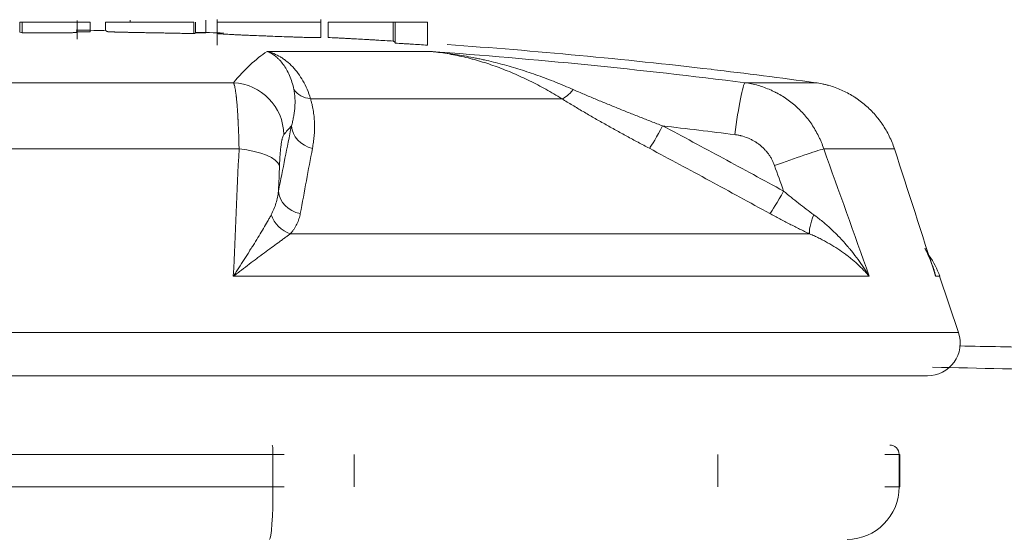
# Model space of a CAD drawing. Header units: millimetres. Extents: x 0 to 594, y 0 to 420.
# Tile 43 of 256: x 226.903 to 228.781, y 281.186 to 282.178. Entities that reach past the tile are written whole.
import ezdxf

# ---------------------------------------------------------------- set-up
doc = ezdxf.new("R2010")
doc.units = ezdxf.units.MM
doc.layers.add('1', color=7, linetype='Continuous', true_color=0xffffff)

msp = doc.modelspace()

# ---------------------------------------------------------------- linework, layer by layer
at = {"layer": '1', "color": 155, "linetype": 'Continuous', "lineweight": 18}
for p, q in [((226.908, 282.1729), (226.9032, 282.1729)), ((226.9032, 282.1729), (226.9032, 282.1537)), ((226.9098, 282.1729), (226.908, 282.1729)), ((226.908, 282.1729), (226.908, 282.1526)), ((227.0129, 282.1406), (227.0129, 282.1765)), ((227.0377, 282.1729), (227.0129, 282.1729)), ((227.0377, 282.1729), (227.0377, 282.1544)), ((227.0666, 282.1729), (227.0666, 282.157)), ((227.1141, 282.1729), (227.1141, 282.1769)), ((227.2354, 282.1729), (227.2354, 282.1513)), ((227.2386, 282.1729), (227.2386, 282.1519)), ((227.258, 282.1528), (227.258, 282.1768)), ((227.28, 282.1778), (227.28, 282.1294)), ((227.4774, 282.1439), (227.4774, 282.1778)), ((227.4916, 282.1729), (227.4916, 282.1438)), ((227.6155, 282.1729), (227.6155, 282.1369)), ((227.6194, 282.1729), (227.6194, 282.133)), ((227.681, 282.1729), (227.681, 282.1292)), ((226.7607, 282.0575), (227.3108, 282.0575)), ((228.2867, 282.0575), (228.4213, 282.0575)), ((228.694, 281.5803), (228.6579, 281.688)), ((225.2398, 281.4979), (228.6347, 281.4979)), ((228.5806, 281.3477), (228.5534, 281.3477)), ((228.5817, 281.2857), (228.5817, 281.3477))]:
    msp.add_line(p, q, dxfattribs=at)
at = {"layer": '1', "color": 155, "linetype": 'Continuous', "lineweight": 13}
for p, q in [((227.3752, 282.1172), (227.686, 282.1172)), ((227.9373, 282.0268), (227.4578, 282.0268)), ((227.3216, 281.9312), (226.7709, 281.9312)), ((228.5716, 281.9312), (228.4369, 281.9312)), ((227.4194, 281.7689), (228.4099, 281.7689)), ((228.5235, 281.688), (227.3107, 281.688)), ((228.6501, 281.688), (228.6579, 281.688)), ((225.1805, 281.5803), (228.694, 281.5803)), ((227.3863, 281.3477), (226.7074, 281.3477)), ((227.3863, 281.3477), (227.4079, 281.3477)), ((227.3863, 281.2857), (227.3863, 281.3477)), ((227.5409, 281.2857), (227.5409, 281.3477)), ((228.2345, 281.2857), (228.2345, 281.3477)), ((228.5806, 281.3477), (228.5817, 281.3477)), ((228.5806, 281.2857), (228.5806, 281.3477)), ((226.7074, 281.2857), (227.3863, 281.2857)), ((227.3863, 281.2857), (227.4079, 281.2857)), ((228.5534, 281.2857), (228.5806, 281.2857)), ((228.5806, 281.2857), (228.5817, 281.2857))]:
    msp.add_line(p, q, dxfattribs=at)
at = {"layer": '1', "color": 155, "linetype": 'Continuous', "lineweight": 18}
for centre, radius, start, end in [((226.9373, 271.1079), 11.05, 89.33661, 89.61855), ((226.9373, 271.1079), 11.05, 88.15846, 88.43755), ((226.9373, 271.1079), 11.05, 83.32455, 85.94434), ((228.5157, 281.6404), 0.15, 18.5, 35.2923), ((228.6347, 281.5604), 0.0625, 270, 18.5)]:
    msp.add_arc(centre, radius, start, end, dxfattribs=at)
for centre, major_axis, ratio, start_param, end_param in [((226.9553, 271.1079), (0, -11.0468), 0.997723, 3.134117, 3.136518), ((226.8994, 271.1079), (0, 11.0375), 0.997399, 6.156836, 6.211673), ((227.152, 271.1079), (0, -11.0375), 0.912599, 3.015243, 3.035187)]:
    msp.add_ellipse(centre, major_axis=major_axis, ratio=ratio, start_param=start_param, end_param=end_param, dxfattribs=at)
at = {"layer": '1', "color": 155, "linetype": 'Continuous', "lineweight": 13}
for centre, major_axis, ratio, start_param, end_param in [((227.4594, 271.1079), (0, -11.0375), 0.106837, 3.213105, 3.267942), ((227.3075, 281.9584), (0.0765, -0.0644), 0.986351, 0.706063, 2.229314), ((228.2745, 281.9584), (-0.0126, -0.0992), 0.071498, 3.198244, 4.721495), ((227.4688, 282.0697), (0.0477, 0.015), 0.849933, 3.412768, 4.228295), ((227.9583, 282.0697), (-0.0264, -0.0425), 0.306836, 0.318686, 1.134212), ((227.5541, 271.1079), (0, 10.9376), 0.106837, 0.113629, 0.126349), ((227.4714, 281.975), (0.049, -0.0099), 0.879036, 3.367604, 4.690954), ((228.1259, 281.975), (-0.0234, -0.0442), 0.063719, 0.281201, 1.604551), ((226.8925, 271.1079), (0, -10.9376), 0.997399, 3.015243, 3.027963), ((227.2993, 281.8994), (0.0999, -0.0038), 0.332945, 0.113545, 1.359089), ((228.3501, 281.8994), (-0.0943, -0.0334), 0.024134, 3.534829, 4.780373), ((227.4466, 281.8505), (0.0491, -0.0096), 0.872382, 3.361931, 4.717538), ((228.3566, 281.8505), (-0.024, -0.0438), 0.063237, 0.249843, 1.60545), ((227.4269, 281.8118), (0.0369, -0.0338), 0.830024, 4.119185, 5.200021), ((228.4328, 281.8118), (-0.0211, -0.0453), 0.222841, 4.958488, 6.039325), ((227.3851, 281.3477), (0, -0.018), 0.06744, 1.570796, 3.141593), ((228.5628, 281.3477), (0, -0.018), 0.988464, 1.570796, 3.141593), ((227.3796, 281.2857), (0, -0.1), 0.06744, 0, 1.570796), ((228.4817, 281.2857), (0, -0.1), 0.988464, 0, 1.570796)]:
    msp.add_ellipse(centre, major_axis=major_axis, ratio=ratio, start_param=start_param, end_param=end_param, dxfattribs=at)
at = {"layer": '1', "color": 155, "linetype": 'Continuous', "lineweight": 18}
for points, knots in [([(227.0112, 282.1729), (227.0115, 282.1729), (227.0117, 282.1729), (227.0132, 282.1729), (227.013, 282.1729), (227.0118, 282.1729), (227.0099, 282.1729), (227.0043, 282.1729), (227, 282.1729), (226.989, 282.1729), (226.9829, 282.1729), (226.9695, 282.1729), (226.9623, 282.1729), (226.9404, 282.1729), (226.9247, 282.1729), (226.908, 282.1729)], [0, 0, 0, 0, 0.046807, 0.046807, 0.239059, 0.239059, 0.354026, 0.354026, 0.464019, 0.464019, 0.58634, 0.58634, 0.721849, 0.721849, 1, 1, 1, 1]), ([(227.2354, 282.1729), (227.2181, 282.1729), (227.2028, 282.1729), (227.1895, 282.1729), (227.176, 282.1729), (227.1632, 282.1729), (227.1363, 282.1729), (227.1232, 282.1729), (227.1111, 282.1729), (227.0989, 282.1729), (227.0893, 282.1729), (227.082, 282.1729), (227.0748, 282.1729), (227.0708, 282.1729), (227.0694, 282.1729), (227.0691, 282.1729), (227.0692, 282.1729), (227.0684, 282.1729), (227.0666, 282.1729)], [0, 0, 0, 0, 0.138165, 0.138165, 0.138165, 0.246691, 0.246691, 0.368175, 0.368175, 0.368175, 0.463302, 0.463302, 0.463302, 0.633707, 0.633707, 0.72601, 0.72601, 1, 1, 1, 1]), ([(227.4773, 282.1729), (227.4775, 282.1729), (227.4757, 282.1729), (227.4674, 282.1729), (227.4603, 282.1729), (227.4415, 282.1729), (227.4307, 282.1729), (227.4057, 282.1729), (227.3924, 282.1729), (227.3652, 282.1729), (227.3526, 282.1729), (227.3283, 282.1729), (227.318, 282.1729), (227.301, 282.1729), (227.294, 282.1729), (227.2839, 282.1729), (227.2811, 282.1729), (227.2798, 282.1729), (227.2799, 282.1729), (227.2808, 282.1729)], [0, 0, 0, 0, 0.115307, 0.115307, 0.249937, 0.249937, 0.384566, 0.384566, 0.508393, 0.508393, 0.625527, 0.625527, 0.73074, 0.73074, 0.840028, 0.840028, 0.949316, 0.949316, 1, 1, 1, 1]), ([(227.6155, 282.1729), (227.6044, 282.1729), (227.5933, 282.1729), (227.5822, 282.1729), (227.5508, 282.1729), (227.5304, 282.1729), (227.5108, 282.1729), (227.5012, 282.1729), (227.4916, 282.1729)], [0, 0, 0, 0, 0.268256, 0.268256, 0.268256, 0.634128, 0.634128, 1, 1, 1, 1]), ([(227.6194, 282.1729), (227.6193, 282.1729), (227.6193, 282.1729), (227.618, 282.1729), (227.6177, 282.1729), (227.6169, 282.1729), (227.6164, 282.1729), (227.6155, 282.1729)], [0, 0, 0, 0, 0.35546, 0.35546, 0.704027, 0.704027, 1, 1, 1, 1]), ([(227.681, 282.1729), (227.6678, 282.1729), (227.6566, 282.1729), (227.6419, 282.1729), (227.6324, 282.1729), (227.6194, 282.1729)], [0, 0, 0, 0, 0.589744, 0.589744, 1, 1, 1, 1]), ([(226.908, 282.1526), (226.9148, 282.1526), (226.9217, 282.1526), (226.9354, 282.1525), (226.9423, 282.1525), (226.9509, 282.1525), (226.9526, 282.1525), (226.9561, 282.1525), (226.9578, 282.1525), (226.9613, 282.1525), (226.963, 282.1525), (226.9664, 282.1525), (226.9699, 282.1526), (226.9733, 282.1526), (226.9758, 282.1526), (226.9766, 282.1526), (226.9783, 282.1526), (226.9791, 282.1526), (226.9833, 282.1526), (226.9865, 282.1526), (226.991, 282.1527), (226.9925, 282.1527), (226.9947, 282.1527), (226.9954, 282.1528), (226.9968, 282.1528), (226.9975, 282.1528), (226.9995, 282.1528), (227.0008, 282.1529), (227.0032, 282.1529), (227.0043, 282.153), (227.0058, 282.153), (227.0063, 282.153), (227.0072, 282.1531), (227.0077, 282.1531), (227.0088, 282.1531), (227.0095, 282.1532), (227.0103, 282.1532), (227.0105, 282.1533), (227.011, 282.1533), (227.0112, 282.1533), (227.0118, 282.1534), (227.012, 282.1535), (227.0123, 282.1535), (227.0124, 282.1535), (227.0125, 282.1536), (227.0127, 282.1537), (227.0128, 282.1537), (227.0129, 282.1539), (227.0129, 282.154), (227.0127, 282.1541), (227.0124, 282.1542), (227.012, 282.1543), (227.0119, 282.1544), (227.0115, 282.1545), (227.0114, 282.1545), (227.0112, 282.1546)], [0, 0, 0, 0, 0.125, 0.125, 0.25, 0.25, 0.28125, 0.28125, 0.3125, 0.3125, 0.34375, 0.34375, 0.375, 0.40625, 0.40625, 0.421875, 0.421875, 0.4375, 0.4375, 0.5, 0.5, 0.53125, 0.53125, 0.546875, 0.546875, 0.5625, 0.5625, 0.59375, 0.59375, 0.625, 0.625, 0.640625, 0.640625, 0.65625, 0.65625, 0.6875, 0.6875, 0.703125, 0.703125, 0.71875, 0.71875, 0.75, 0.75, 0.765625, 0.765625, 0.78125, 0.8125, 0.8125, 0.875, 0.875, 0.9375, 0.9375, 0.96875, 0.96875, 1, 1, 1, 1]), ([(227.0666, 282.157), (227.0682, 282.1568), (227.069, 282.1565), (227.0691, 282.1561), (227.0691, 282.1561), (227.0691, 282.1561), (227.0691, 282.156), (227.0691, 282.156), (227.0691, 282.1559), (227.0691, 282.1557), (227.0692, 282.1556), (227.0693, 282.1554), (227.0694, 282.1554), (227.0695, 282.1553), (227.0696, 282.1552), (227.0697, 282.1552), (227.0698, 282.1551), (227.07, 282.1551), (227.0702, 282.155), (227.0705, 282.155), (227.0707, 282.155), (227.071, 282.1549), (227.0712, 282.1549), (227.0717, 282.1548), (227.0722, 282.1548), (227.0734, 282.1547), (227.074, 282.1547), (227.0752, 282.1546), (227.0756, 282.1546), (227.0765, 282.1545), (227.077, 282.1545), (227.0785, 282.1544), (227.0796, 282.1544), (227.0812, 282.1543), (227.0815, 282.1543), (227.0822, 282.1543), (227.0825, 282.1543), (227.0835, 282.1543), (227.0856, 282.1542), (227.0893, 282.1541), (227.0932, 282.154), (227.0956, 282.1539), (227.0973, 282.1539), (227.0981, 282.1539), (227.1023, 282.1538), (227.1057, 282.1537), (227.1101, 282.1536), (227.111, 282.1536), (227.1127, 282.1535), (227.1154, 282.1535), (227.1181, 282.1534), (227.1216, 282.1534), (227.1234, 282.1533), (227.127, 282.1533), (227.1323, 282.1532), (227.1377, 282.1531), (227.143, 282.153), (227.1447, 282.1529), (227.1483, 282.1529), (227.15, 282.1528), (227.1589, 282.1527), (227.1659, 282.1526), (227.1765, 282.1524), (227.18, 282.1523), (227.187, 282.1522), (227.1905, 282.1521), (227.1975, 282.152), (227.201, 282.1519), (227.2079, 282.1518), (227.2113, 282.1517), (227.2217, 282.1515), (227.2285, 282.1514), (227.2354, 282.1513)], [0, 0, 0, 0, 0.25, 0.25, 0.265625, 0.265625, 0.28125, 0.28125, 0.3125, 0.3125, 0.375, 0.375, 0.40625, 0.40625, 0.421875, 0.421875, 0.4375, 0.4375, 0.453125, 0.453125, 0.460937, 0.460937, 0.46875, 0.46875, 0.484375, 0.484375, 0.5, 0.5, 0.507812, 0.507812, 0.515625, 0.515625, 0.53125, 0.53125, 0.535156, 0.535156, 0.539062, 0.539062, 0.546875, 0.5625, 0.578125, 0.585937, 0.585937, 0.59375, 0.59375, 0.625, 0.625, 0.632812, 0.632812, 0.640625, 0.65625, 0.65625, 0.671875, 0.671875, 0.6875, 0.71875, 0.71875, 0.734375, 0.734375, 0.75, 0.75, 0.8125, 0.8125, 0.84375, 0.84375, 0.875, 0.875, 0.90625, 0.90625, 0.9375, 0.9375, 1, 1, 1, 1]), ([(227.2354, 282.1513), (227.2356, 282.1513), (227.2359, 282.1514), (227.2362, 282.1515), (227.2364, 282.1515), (227.2365, 282.1515), (227.2366, 282.1516), (227.2366, 282.1516), (227.2367, 282.1516), (227.2368, 282.1516), (227.2369, 282.1517), (227.2372, 282.1517), (227.2374, 282.1517), (227.2378, 282.1518), (227.2382, 282.1519), (227.2386, 282.1519)], [0, 0, 0, 0, 0.25, 0.25, 0.375, 0.375, 0.4375, 0.4375, 0.5, 0.5, 0.625, 0.625, 0.75, 0.75, 1, 1, 1, 1]), ([(227.2391, 282.1529), (227.2403, 282.1529), (227.2415, 282.1528), (227.2442, 282.1528), (227.2458, 282.1528), (227.2479, 282.1528), (227.2486, 282.1527), (227.25, 282.1527), (227.2507, 282.1527), (227.2525, 282.1527), (227.2535, 282.1527), (227.2548, 282.1527), (227.2552, 282.1527), (227.256, 282.1527), (227.2563, 282.1527), (227.2568, 282.1527), (227.2571, 282.1527), (227.2575, 282.1527), (227.2579, 282.1528), (227.258, 282.1528), (227.258, 282.1528)], [0, 0, 0, 0, 0.106913, 0.106913, 0.263678, 0.263678, 0.34206, 0.34206, 0.420442, 0.420442, 0.577206, 0.577206, 0.655589, 0.655589, 0.733971, 0.733971, 0.812353, 0.812353, 0.890735, 1, 1, 1, 1]), ([(227.2808, 282.1516), (227.28, 282.1516), (227.2798, 282.1515), (227.2802, 282.1514), (227.2803, 282.1513), (227.2806, 282.1513), (227.2809, 282.1512), (227.2814, 282.1512), (227.2819, 282.1511), (227.2822, 282.1511), (227.2839, 282.1509), (227.2858, 282.1507), (227.2889, 282.1505), (227.2895, 282.1505), (227.2909, 282.1504), (227.2917, 282.1503), (227.294, 282.1502), (227.2974, 282.15), (227.3014, 282.1498), (227.3045, 282.1496), (227.3061, 282.1495), (227.3078, 282.1494), (227.3089, 282.1494), (227.3094, 282.1493), (227.3112, 282.1492), (227.3124, 282.1492), (227.3148, 282.1491), (227.3185, 282.1489), (227.3224, 282.1487), (227.3265, 282.1485), (227.3279, 282.1485), (227.33, 282.1484), (227.3307, 282.1483), (227.3321, 282.1483), (227.3342, 282.1482), (227.3364, 282.1481), (227.3392, 282.148), (227.3407, 282.1479), (227.3479, 282.1476), (227.3537, 282.1474), (227.3626, 282.147), (227.3655, 282.1469), (227.3714, 282.1467), (227.3744, 282.1466), (227.3831, 282.1463), (227.3889, 282.146), (227.4004, 282.1456), (227.4061, 282.1454), (227.4132, 282.1451), (227.4146, 282.1451), (227.4174, 282.145), (227.4187, 282.1449), (227.4228, 282.1448), (227.4281, 282.1446), (227.4344, 282.1444), (227.438, 282.1443), (227.4403, 282.1442), (227.4415, 282.1442), (227.4449, 282.1441), (227.447, 282.144), (227.4501, 282.144), (227.4511, 282.1439), (227.4531, 282.1439), (227.454, 282.1439), (227.4568, 282.1438), (227.4585, 282.1438), (227.4617, 282.1437), (227.4632, 282.1437), (227.4672, 282.1436), (227.4694, 282.1436), (227.4716, 282.1436), (227.472, 282.1436), (227.4728, 282.1436), (227.4739, 282.1436), (227.4748, 282.1437), (227.4764, 282.1437), (227.477, 282.1438), (227.4773, 282.1438), (227.4774, 282.1439), (227.4774, 282.1439)], [0, 0, 0, 0, 0.054606, 0.054606, 0.068258, 0.068258, 0.081909, 0.095561, 0.095561, 0.109212, 0.109212, 0.163818, 0.163818, 0.17747, 0.17747, 0.191121, 0.191121, 0.218424, 0.245727, 0.245727, 0.259379, 0.266204, 0.266204, 0.27303, 0.27303, 0.286682, 0.286682, 0.300333, 0.327636, 0.327636, 0.341288, 0.341288, 0.348113, 0.348113, 0.354939, 0.368591, 0.368591, 0.382242, 0.382242, 0.436848, 0.436848, 0.464151, 0.464151, 0.491454, 0.491454, 0.54606, 0.54606, 0.600666, 0.600666, 0.614318, 0.614318, 0.627969, 0.627969, 0.655272, 0.682575, 0.696227, 0.696227, 0.709878, 0.709878, 0.737181, 0.737181, 0.750833, 0.750833, 0.764484, 0.764484, 0.791787, 0.791787, 0.81909, 0.81909, 0.873696, 0.873696, 0.887348, 0.887348, 0.900999, 0.928302, 0.928302, 0.982908, 0.982908, 1, 1, 1, 1]), ([(227.4916, 282.1438), (227.4967, 282.1435), (227.5018, 282.1433), (227.5096, 282.1429), (227.5134, 282.1427), (227.5173, 282.1425), (227.5199, 282.1423), (227.5212, 282.1423), (227.525, 282.1421), (227.5276, 282.1419), (227.5328, 282.1417), (227.5405, 282.1412), (227.5483, 282.1408), (227.5586, 282.1402), (227.5638, 282.14), (227.5715, 282.1395), (227.5741, 282.1394), (227.5793, 282.1391), (227.5818, 282.1389), (227.5948, 282.1382), (227.6051, 282.1375), (227.6155, 282.1369)], [0, 0, 0, 0, 0.125, 0.125, 0.1875, 0.21875, 0.21875, 0.25, 0.25, 0.3125, 0.3125, 0.375, 0.5, 0.5, 0.625, 0.625, 0.6875, 0.6875, 0.75, 0.75, 1, 1, 1, 1]), ([(227.6155, 282.1369), (227.6162, 282.1367), (227.6167, 282.1366), (227.6173, 282.1362), (227.6174, 282.1361), (227.6177, 282.1358), (227.618, 282.1355), (227.6183, 282.1352), (227.6185, 282.1349), (227.6186, 282.1349), (227.6187, 282.1348), (227.6188, 282.1347), (227.6189, 282.1345), (227.6191, 282.1342), (227.6192, 282.134), (227.6194, 282.1335), (227.6194, 282.1333), (227.6194, 282.133)], [0, 0, 0, 0, 0.25, 0.25, 0.375, 0.375, 0.5, 0.625, 0.625, 0.65625, 0.65625, 0.6875, 0.75, 0.75, 0.875, 0.875, 1, 1, 1, 1]), ([(227.6194, 282.133), (227.6245, 282.1327), (227.6297, 282.1324), (227.6374, 282.1319), (227.6399, 282.1318), (227.6438, 282.1316), (227.645, 282.1315), (227.6476, 282.1313), (227.6489, 282.1312), (227.6553, 282.1308), (227.6605, 282.1305), (227.6707, 282.1298), (227.6759, 282.1295), (227.681, 282.1292)], [0, 0, 0, 0, 0.25, 0.25, 0.375, 0.375, 0.4375, 0.4375, 0.5, 0.5, 0.75, 0.75, 1, 1, 1, 1]), ([(227.3752, 282.1172), (227.3753, 282.1172), (227.3754, 282.1172), (227.3756, 282.1171), (227.3756, 282.1171), (227.3757, 282.1171), (227.3758, 282.1171), (227.3762, 282.117), (227.377, 282.1168), (227.3789, 282.1162), (227.3827, 282.1151), (227.3858, 282.1139), (227.3922, 282.1112), (227.3964, 282.1091), (227.4025, 282.1054), (227.4046, 282.104), (227.4076, 282.1019), (227.4086, 282.1012), (227.4106, 282.0997), (227.4116, 282.0989), (227.4165, 282.095), (227.4203, 282.0915), (227.4275, 282.0838), (227.431, 282.0797), (227.4375, 282.0708), (227.4406, 282.066), (227.4464, 282.0559), (227.449, 282.0505), (227.4538, 282.0391), (227.456, 282.0331), (227.4578, 282.0268)], [0, 0, 0, 0, 0.003906, 0.003906, 0.004883, 0.004883, 0.005859, 0.007812, 0.015625, 0.03125, 0.0625, 0.125, 0.125, 0.25, 0.25, 0.3125, 0.3125, 0.34375, 0.34375, 0.375, 0.375, 0.5, 0.5, 0.625, 0.625, 0.75, 0.75, 0.875, 0.875, 1, 1, 1, 1]), ([(227.4262, 282.0444), (227.4252, 282.0493), (227.424, 282.054), (227.4212, 282.0629), (227.4196, 282.0672), (227.4161, 282.0752), (227.4142, 282.079), (227.4102, 282.0861), (227.408, 282.0894), (227.4035, 282.0955), (227.4011, 282.0983), (227.3981, 282.1015), (227.3975, 282.1022), (227.3962, 282.1034), (227.3956, 282.104), (227.3937, 282.1058), (227.3899, 282.1091), (227.3859, 282.1118), (227.3819, 282.1141), (227.3806, 282.1148), (227.3786, 282.1158), (227.3779, 282.1161), (227.3769, 282.1166), (227.3764, 282.1168), (227.3759, 282.117), (227.3756, 282.1171), (227.3755, 282.1171), (227.3753, 282.1172), (227.3753, 282.1172), (227.3752, 282.1172)], [0, 0, 0, 0, 0.125, 0.125, 0.25, 0.25, 0.375, 0.375, 0.5, 0.5, 0.625, 0.625, 0.65625, 0.65625, 0.6875, 0.6875, 0.75, 0.875, 0.875, 0.9375, 0.9375, 0.96875, 0.96875, 0.984375, 0.992188, 0.992188, 0.996094, 0.996094, 1, 1, 1, 1]), ([(227.686, 282.1172), (227.6864, 282.1172), (227.6867, 282.1172), (227.6874, 282.1171), (227.6878, 282.1171), (227.6889, 282.117), (227.6911, 282.1168), (227.6932, 282.1166), (227.6976, 282.1161), (227.7005, 282.1158), (227.7091, 282.1148), (227.7149, 282.1141), (227.7322, 282.1118), (227.7495, 282.1091), (227.7667, 282.1058), (227.7753, 282.104), (227.7782, 282.1034), (227.7839, 282.1022), (227.7868, 282.1015), (227.8011, 282.0983), (227.8125, 282.0955), (227.8352, 282.0894), (227.8466, 282.0861), (227.8691, 282.079), (227.8804, 282.0752), (227.9029, 282.0672), (227.9141, 282.0629), (227.9365, 282.054), (227.9477, 282.0493), (227.9589, 282.0444)], [0, 0, 0, 0, 0.003906, 0.003906, 0.007813, 0.007813, 0.015625, 0.03125, 0.03125, 0.0625, 0.0625, 0.125, 0.125, 0.25, 0.3125, 0.3125, 0.34375, 0.34375, 0.375, 0.375, 0.5, 0.5, 0.625, 0.625, 0.75, 0.75, 0.875, 0.875, 1, 1, 1, 1]), ([(227.9373, 282.0268), (227.9271, 282.0331), (227.9169, 282.0391), (227.8964, 282.0505), (227.8862, 282.0559), (227.8656, 282.066), (227.8553, 282.0708), (227.8346, 282.0797), (227.8242, 282.0838), (227.8034, 282.0915), (227.7928, 282.095), (227.7796, 282.0989), (227.777, 282.0997), (227.7717, 282.1012), (227.769, 282.1019), (227.761, 282.104), (227.7557, 282.1054), (227.7397, 282.1091), (227.729, 282.1112), (227.7129, 282.1139), (227.7049, 282.1151), (227.6954, 282.1162), (227.6907, 282.1168), (227.6885, 282.117), (227.6876, 282.1171), (227.6873, 282.1171), (227.6872, 282.1171), (227.6871, 282.1171), (227.6867, 282.1172), (227.6863, 282.1172), (227.686, 282.1172)], [0, 0, 0, 0, 0.125, 0.125, 0.25, 0.25, 0.375, 0.375, 0.5, 0.5, 0.625, 0.625, 0.65625, 0.65625, 0.6875, 0.6875, 0.75, 0.75, 0.875, 0.875, 0.9375, 0.96875, 0.984375, 0.992188, 0.994141, 0.995117, 0.995117, 0.996094, 0.996094, 1, 1, 1, 1]), ([(227.3216, 281.9312), (227.3215, 281.9354), (227.3213, 281.9436), (227.321, 281.9555), (227.3206, 281.9669), (227.3203, 281.9743), (227.32, 281.9797), (227.3199, 281.9824), (227.3198, 281.985), (227.3197, 281.9863), (227.3197, 281.9867), (227.3196, 281.9876), (227.3194, 281.9915), (227.319, 281.9985), (227.3184, 282.0078), (227.3178, 282.0164), (227.3173, 282.0217), (227.3169, 282.0255), (227.3168, 282.0267), (227.3166, 282.0282), (227.3166, 282.0285), (227.3166, 282.0291), (227.3165, 282.03), (227.3161, 282.0332), (227.3155, 282.038), (227.3146, 282.0436), (227.3138, 282.0484), (227.3131, 282.051), (227.3127, 282.0525), (227.3127, 282.0527), (227.3125, 282.0533), (227.3124, 282.0536), (227.3122, 282.0543), (227.3117, 282.0558), (227.3112, 282.0569), (227.3108, 282.0575)], [0, 0, 0, 0, 0.0625, 0.125, 0.1875, 0.25, 0.25, 0.28125, 0.296875, 0.296875, 0.304687, 0.304687, 0.3125, 0.375, 0.4375, 0.5, 0.5625, 0.5625, 0.59375, 0.59375, 0.601562, 0.601562, 0.609375, 0.625, 0.6875, 0.75, 0.8125, 0.875, 0.875, 0.890625, 0.890625, 0.90625, 0.90625, 0.9375, 1, 1, 1, 1]), ([(228.2867, 282.0575), (228.2909, 282.0569), (228.2993, 282.0554), (228.3116, 282.0524), (228.3237, 282.0484), (228.3316, 282.0453), (228.3375, 282.0427), (228.3404, 282.0413), (228.3438, 282.0397), (228.3452, 282.0389), (228.3462, 282.0384), (228.3466, 282.0382), (228.3509, 282.0359), (228.3584, 282.0316), (228.369, 282.0244), (228.3792, 282.0166), (228.3856, 282.0108), (228.3902, 282.0063), (228.3925, 282.004), (228.3948, 282.0017), (228.3963, 282.0001), (228.397, 281.9993), (228.4007, 281.9952), (228.4063, 281.9886), (228.4139, 281.9781), (228.4208, 281.9672), (228.4249, 281.9595), (228.4278, 281.9536), (228.4292, 281.9507), (228.4306, 281.9476), (228.4314, 281.9456), (228.4319, 281.9446), (228.434, 281.9395), (228.4355, 281.9354), (228.4369, 281.9312)], [0, 0, 0, 0, 0.0625, 0.125, 0.1875, 0.25, 0.25, 0.28125, 0.296875, 0.304687, 0.304687, 0.3125, 0.3125, 0.375, 0.4375, 0.5, 0.5625, 0.5625, 0.59375, 0.609375, 0.609375, 0.625, 0.625, 0.6875, 0.75, 0.8125, 0.875, 0.875, 0.90625, 0.921875, 0.921875, 0.9375, 0.9375, 1, 1, 1, 1]), ([(228.5716, 281.9312), (228.5703, 281.9354), (228.5672, 281.9436), (228.5619, 281.9555), (228.5558, 281.9669), (228.5512, 281.9743), (228.5475, 281.9797), (228.5456, 281.9824), (228.5437, 281.985), (228.5427, 281.9863), (228.5424, 281.9867), (228.5417, 281.9876), (228.5387, 281.9915), (228.5328, 281.9985), (228.5238, 282.0078), (228.5142, 282.0164), (228.5074, 282.0217), (228.5022, 282.0255), (228.5004, 282.0267), (228.4982, 282.0282), (228.4977, 282.0285), (228.4968, 282.0291), (228.4955, 282.03), (228.4905, 282.0332), (228.4821, 282.038), (228.4706, 282.0436), (228.4588, 282.0484), (228.4506, 282.051), (228.4455, 282.0525), (228.4444, 282.0527), (228.4424, 282.0533), (228.4413, 282.0536), (228.4382, 282.0543), (228.4319, 282.0558), (228.4256, 282.0569), (228.4213, 282.0575)], [0, 0, 0, 0, 0.0625, 0.125, 0.1875, 0.25, 0.25, 0.28125, 0.296875, 0.296875, 0.304688, 0.304688, 0.3125, 0.375, 0.4375, 0.5, 0.5625, 0.5625, 0.59375, 0.59375, 0.601563, 0.601563, 0.609375, 0.625, 0.6875, 0.75, 0.8125, 0.875, 0.875, 0.890625, 0.890625, 0.90625, 0.90625, 0.9375, 1, 1, 1, 1]), ([(227.4216, 281.975), (227.4224, 281.9778), (227.4238, 281.9834), (227.4256, 281.9919), (227.4266, 281.9976), (227.4273, 282.0033), (227.4277, 282.0061), (227.4281, 282.0119), (227.4283, 282.0148), (227.4285, 282.0206), (227.4284, 282.0235), (227.4282, 282.0294), (227.428, 282.0323), (227.4273, 282.0383), (227.4268, 282.0413), (227.4262, 282.0444)], [0, 0, 0, 0, 0.125, 0.25, 0.375, 0.375, 0.5, 0.5, 0.625, 0.625, 0.75, 0.75, 0.875, 0.875, 1, 1, 1, 1]), ([(227.9589, 282.0444), (227.9659, 282.0413), (227.9728, 282.0383), (227.9868, 282.0323), (227.9938, 282.0294), (228.0079, 282.0235), (228.0149, 282.0206), (228.0291, 282.0148), (228.0362, 282.0119), (228.0505, 282.0061), (228.0647, 282.0004), (228.0862, 281.9919), (228.1078, 281.9834), (228.1222, 281.9778), (228.1295, 281.975)], [0, 0, 0, 0, 0.125, 0.125, 0.25, 0.25, 0.375, 0.375, 0.5, 0.5, 0.625, 0.75, 0.875, 1, 1, 1, 1]), ([(227.4578, 282.0268), (227.4585, 282.0247), (227.4597, 282.0206), (227.4607, 282.0165), (227.4622, 282.0105), (227.4629, 282.0064), (227.4641, 281.9984), (227.4646, 281.9944), (227.4653, 281.9865), (227.4655, 281.9826), (227.4657, 281.9747), (227.4656, 281.9708), (227.4654, 281.963), (227.4649, 281.9553), (227.4636, 281.9437), (227.4623, 281.936), (227.4616, 281.9322)], [0, 0, 0, 0, 0.0625, 0.125, 0.125, 0.25, 0.25, 0.375, 0.375, 0.5, 0.5, 0.625, 0.625, 0.75, 0.875, 1, 1, 1, 1]), ([(228.1042, 281.9322), (228.097, 281.936), (228.0826, 281.9437), (228.0613, 281.9553), (228.0472, 281.963), (228.0331, 281.9708), (228.0261, 281.9747), (228.0121, 281.9826), (228.0052, 281.9865), (227.9914, 281.9944), (227.9845, 281.9984), (227.9708, 282.0064), (227.9641, 282.0105), (227.954, 282.0165), (227.9473, 282.0206), (227.9406, 282.0247), (227.9373, 282.0268)], [0, 0, 0, 0, 0.125, 0.25, 0.375, 0.375, 0.5, 0.5, 0.625, 0.625, 0.75, 0.75, 0.875, 0.875, 0.9375, 1, 1, 1, 1]), ([(227.4616, 281.9322), (227.4578, 281.9117), (227.4539, 281.8911), (227.4462, 281.8495), (227.4424, 281.8286), (227.4385, 281.8076)], [0, 0, 0, 0, 0.5, 0.5, 1, 1, 1, 1]), ([(228.334, 281.8076), (228.2959, 281.8286), (228.2576, 281.8495), (228.181, 281.8911), (228.1426, 281.9117), (228.1042, 281.9322)], [0, 0, 0, 0, 0.5, 0.5, 1, 1, 1, 1]), ([(227.383, 281.8053), (227.3849, 281.8089), (227.3866, 281.8125), (227.3896, 281.8199), (227.3909, 281.8236), (227.3932, 281.8312), (227.3941, 281.835), (227.3958, 281.8427), (227.3964, 281.8466), (227.3969, 281.8505)], [0, 0, 0, 0, 0.25, 0.25, 0.5, 0.5, 0.75, 0.75, 1, 1, 1, 1]), ([(228.3603, 281.8505), (228.365, 281.8466), (228.3697, 281.8427), (228.3792, 281.835), (228.384, 281.8312), (228.3936, 281.8236), (228.3984, 281.8199), (228.4081, 281.8125), (228.413, 281.8089), (228.4179, 281.8053)], [0, 0, 0, 0, 0.25, 0.25, 0.5, 0.5, 0.75, 0.75, 1, 1, 1, 1]), ([(227.4385, 281.8076), (227.4379, 281.8042), (227.437, 281.8008), (227.4348, 281.7941), (227.4335, 281.7908), (227.4304, 281.7844), (227.4286, 281.7812), (227.4254, 281.7765), (227.4232, 281.7734), (227.4207, 281.7704), (227.4194, 281.7689)], [0, 0, 0, 0, 0.25, 0.25, 0.5, 0.5, 0.75, 0.75, 0.875, 1, 1, 1, 1]), ([(228.4099, 281.7689), (228.4067, 281.7704), (228.4004, 281.7734), (228.394, 281.7765), (228.3845, 281.7812), (228.3782, 281.7844), (228.3655, 281.7908), (228.3592, 281.7941), (228.3466, 281.8008), (228.3403, 281.8042), (228.334, 281.8076)], [0, 0, 0, 0, 0.125, 0.25, 0.25, 0.5, 0.5, 0.75, 0.75, 1, 1, 1, 1]), ([(227.3107, 281.688), (227.3108, 281.6881), (227.3109, 281.6882), (227.3109, 281.6883), (227.311, 281.6884), (227.311, 281.6884), (227.3112, 281.6886), (227.3115, 281.6892), (227.3123, 281.6904), (227.3138, 281.6927), (227.3169, 281.6975), (227.3195, 281.7015), (227.3247, 281.7095), (227.3281, 281.7148), (227.3348, 281.7253), (227.3389, 281.7317), (227.3429, 281.7381), (227.3445, 281.7406), (227.3453, 281.7419), (227.3477, 281.7457), (227.3493, 281.7482), (227.3539, 281.7556), (227.3569, 281.7605), (227.3627, 281.77), (227.3655, 281.7746), (227.3709, 281.7838), (227.3735, 281.7882), (227.3772, 281.7948), (227.3796, 281.7991), (227.3819, 281.8033), (227.383, 281.8053)], [0, 0, 0, 0, 0.001953, 0.00293, 0.00293, 0.003906, 0.003906, 0.007813, 0.015625, 0.03125, 0.0625, 0.125, 0.125, 0.25, 0.25, 0.375, 0.40625, 0.40625, 0.4375, 0.4375, 0.5, 0.5, 0.625, 0.625, 0.75, 0.75, 0.875, 0.875, 0.9375, 1, 1, 1, 1]), ([(228.4179, 281.8053), (228.4207, 281.8033), (228.4262, 281.7991), (228.4316, 281.7948), (228.4395, 281.7882), (228.4446, 281.7838), (228.4544, 281.7746), (228.4592, 281.77), (228.4686, 281.7605), (228.4731, 281.7556), (228.4797, 281.7482), (228.4818, 281.7457), (228.485, 281.7419), (228.4861, 281.7406), (228.4882, 281.7381), (228.4934, 281.7317), (228.5024, 281.7201), (228.5097, 281.7095), (228.515, 281.7015), (228.5176, 281.6975), (228.5206, 281.6927), (228.522, 281.6904), (228.5228, 281.6892), (228.5231, 281.6886), (228.5232, 281.6884), (228.5232, 281.6884), (228.5233, 281.6883), (228.5233, 281.6882), (228.5234, 281.6881), (228.5235, 281.688)], [0, 0, 0, 0, 0.0625, 0.125, 0.125, 0.25, 0.25, 0.375, 0.375, 0.5, 0.5, 0.5625, 0.5625, 0.59375, 0.59375, 0.625, 0.75, 0.875, 0.875, 0.9375, 0.96875, 0.984375, 0.992188, 0.996094, 0.996094, 0.99707, 0.99707, 0.998047, 1, 1, 1, 1]), ([(227.4194, 281.7689), (227.4176, 281.7677), (227.414, 281.765), (227.4084, 281.7609), (227.4025, 281.7565), (227.3984, 281.7536), (227.3922, 281.749), (227.3879, 281.7459), (227.3791, 281.7394), (227.3746, 281.7361), (227.3688, 281.7318), (227.3677, 281.7309), (227.3659, 281.7296), (227.3653, 281.7292), (227.3641, 281.7283), (227.3612, 281.7261), (227.3582, 281.7239), (227.351, 281.7185), (227.3461, 281.7149), (227.3362, 281.7074), (227.3312, 281.7036), (227.3236, 281.6978), (227.3198, 281.6949), (227.3153, 281.6915), (227.313, 281.6897), (227.3119, 281.6888), (227.3114, 281.6885), (227.3111, 281.6883), (227.311, 281.6882), (227.3109, 281.6881), (227.3108, 281.688), (227.3107, 281.688)], [0, 0, 0, 0, 0.0625, 0.125, 0.1875, 0.25, 0.25, 0.375, 0.375, 0.5, 0.5, 0.53125, 0.53125, 0.546875, 0.546875, 0.5625, 0.625, 0.625, 0.75, 0.75, 0.875, 0.875, 0.9375, 0.96875, 0.984375, 0.992188, 0.996094, 0.996094, 0.998047, 0.998047, 1, 1, 1, 1]), ([(228.5235, 281.688), (228.5234, 281.688), (228.5234, 281.6881), (228.5233, 281.6882), (228.5232, 281.6883), (228.523, 281.6885), (228.5227, 281.6888), (228.522, 281.6897), (228.5204, 281.6915), (228.5174, 281.6949), (228.5146, 281.6978), (228.509, 281.7036), (228.5012, 281.7112), (228.4927, 281.7185), (228.486, 281.7239), (228.4832, 281.7261), (228.4803, 281.7283), (228.4792, 281.7292), (228.4786, 281.7296), (228.4768, 281.7309), (228.4756, 281.7318), (228.4697, 281.7361), (228.4648, 281.7394), (228.4547, 281.7459), (228.4495, 281.749), (228.4415, 281.7536), (228.4361, 281.7565), (228.4276, 281.7609), (228.419, 281.765), (228.413, 281.7677), (228.4099, 281.7689)], [0, 0, 0, 0, 0.001953, 0.001953, 0.003906, 0.003906, 0.007813, 0.015625, 0.03125, 0.0625, 0.125, 0.125, 0.25, 0.375, 0.375, 0.4375, 0.453125, 0.453125, 0.46875, 0.46875, 0.5, 0.5, 0.625, 0.625, 0.75, 0.75, 0.8125, 0.875, 0.9375, 1, 1, 1, 1]), ([(228.6501, 281.688), (228.6501, 281.6881), (228.6501, 281.6882), (228.65, 281.6883), (228.65, 281.6884), (228.65, 281.6884), (228.6499, 281.6886), (228.6498, 281.6892), (228.6495, 281.6904), (228.6488, 281.6927), (228.6475, 281.6975), (228.6462, 281.7015), (228.6436, 281.7095), (228.6416, 281.7148), (228.6374, 281.7253), (228.6346, 281.7317), (228.6315, 281.7381), (228.6305, 281.7402), (228.6301, 281.741), (228.6297, 281.7418)], [0, 0, 0, 0, 0.00458, 0.00687, 0.00687, 0.00916, 0.00916, 0.01832, 0.036641, 0.073282, 0.146563, 0.293126, 0.293126, 0.586252, 0.586252, 0.879379, 0.95266, 0.95266, 1, 1, 1, 1]), ([(228.6402, 281.7174), (228.6412, 281.7153), (228.6422, 281.7132), (228.6446, 281.7074), (228.646, 281.7036), (228.6477, 281.6978), (228.6486, 281.6949), (228.6494, 281.6915), (228.6498, 281.6897), (228.6499, 281.6888), (228.65, 281.6885), (228.6501, 281.6883), (228.6501, 281.6882), (228.6501, 281.6881), (228.6501, 281.688), (228.6501, 281.688)], [0, 0, 0, 0, 0.220349, 0.220349, 0.610174, 0.610174, 0.805087, 0.902544, 0.951272, 0.975636, 0.987818, 0.987818, 0.993909, 0.993909, 1, 1, 1, 1]), ([(238.0122, 281.3478), (234.978, 281.3885), (231.8554, 281.4442), (228.7335, 281.5123), (228.6445, 281.5143)], [0, 0, 0, 0, 0.971487, 1, 1, 1, 1])]:
    msp.add_open_spline(points, degree=3, knots=knots, dxfattribs=at)
for points in [[(226.9032, 282.1537), (226.9053, 282.1533), (226.9069, 282.153), (226.908, 282.1526)], [(227.3107, 281.688), (227.3143, 281.7691), (227.3179, 281.8501), (227.3216, 281.9312)], [(228.4369, 281.9312), (228.4658, 281.8501), (228.4947, 281.7691), (228.5235, 281.688)], [(228.6501, 281.688), (228.624, 281.7691), (228.5979, 281.8501), (228.5716, 281.9312)]]:
    msp.add_open_spline(points, degree=3, dxfattribs=at)
at = {"layer": '1', "color": 155, "linetype": 'Continuous', "lineweight": 13}
for points, knots in [([(227.3969, 281.8505), (227.401, 281.8715), (227.4051, 281.8924), (227.4134, 281.9339), (227.4175, 281.9546), (227.4216, 281.975)], [0, 0, 0, 0, 0.5, 0.5, 1, 1, 1, 1]), ([(228.1295, 281.975), (228.1681, 281.9546), (228.2066, 281.9339), (228.2835, 281.8924), (228.3219, 281.8715), (228.3603, 281.8505)], [0, 0, 0, 0, 0.5, 0.5, 1, 1, 1, 1]), ([(227.4069, 281.9584), (227.4064, 281.9578), (227.4055, 281.9562), (227.4047, 281.9536), (227.4041, 281.9513), (227.4039, 281.9504), (227.4036, 281.9493), (227.4036, 281.949), (227.4035, 281.9485), (227.4033, 281.9478), (227.4032, 281.9471), (227.4027, 281.9445), (227.4023, 281.9421), (227.4018, 281.9383), (227.4014, 281.9357), (227.4011, 281.9328), (227.4009, 281.9309), (227.4008, 281.9301), (227.4007, 281.9294), (227.4006, 281.9282), (227.4004, 281.9258), (227.4, 281.9217), (227.3997, 281.9165), (227.3993, 281.9111), (227.3991, 281.9073), (227.399, 281.9044), (227.3989, 281.9034), (227.3989, 281.9014), (227.3988, 281.9004), (227.3988, 281.8994)], [0, 0, 0, 0, 0.125, 0.25, 0.25, 0.3125, 0.3125, 0.328125, 0.328125, 0.34375, 0.375, 0.375, 0.5, 0.5, 0.5625, 0.625, 0.625, 0.640625, 0.65625, 0.65625, 0.6875, 0.75, 0.8125, 0.875, 0.9375, 0.9375, 0.96875, 0.96875, 1, 1, 1, 1]), ([(228.3429, 281.8994), (228.3422, 281.9014), (228.3406, 281.9054), (228.3379, 281.911), (228.3347, 281.9165), (228.3324, 281.9199), (228.3305, 281.9225), (228.3298, 281.9233), (228.3289, 281.9245), (228.3285, 281.925), (228.3279, 281.9258), (228.3262, 281.9278), (228.3229, 281.9313), (228.3184, 281.9356), (228.3135, 281.9396), (228.3101, 281.942), (228.3079, 281.9435), (228.3075, 281.9438), (228.3066, 281.9444), (228.3061, 281.9446), (228.3048, 281.9455), (228.302, 281.9471), (228.2974, 281.9495), (228.2936, 281.9512), (228.2878, 281.9536), (228.2838, 281.9549), (228.2792, 281.9561), (228.2787, 281.9562), (228.2776, 281.9565), (228.2761, 281.9569), (228.2725, 281.9576), (228.2693, 281.9581), (228.2672, 281.9584)], [0, 0, 0, 0, 0.0625, 0.125, 0.1875, 0.25, 0.25, 0.28125, 0.28125, 0.296875, 0.296875, 0.3125, 0.375, 0.4375, 0.5, 0.5625, 0.5625, 0.578125, 0.578125, 0.59375, 0.59375, 0.625, 0.6875, 0.75, 0.75, 0.875, 0.875, 0.890625, 0.890625, 0.90625, 0.9375, 1, 1, 1, 1]), ([(228.696, 281.5549), (228.7481, 281.5539), (228.8001, 281.5528), (228.9065, 281.5506), (228.9608, 281.5495), (229.0423, 281.5479), (229.0694, 281.5473), (229.1237, 281.5462), (229.1509, 281.5456), (229.2052, 281.5443), (229.2324, 281.5437), (229.2867, 281.5425), (229.3139, 281.5419), (229.3546, 281.5412), (229.3682, 281.5409), (229.3954, 281.5405), (229.4089, 281.5403), (229.4497, 281.5398), (229.4769, 281.5396), (229.5312, 281.5392), (229.5584, 281.539), (229.6128, 281.5386), (229.64, 281.5383), (229.7215, 281.5376), (229.7759, 281.5371), (229.8846, 281.5359), (229.9389, 281.5353), (230.0477, 281.5341), (230.102, 281.5335), (230.2651, 281.5316), (230.3738, 281.5303), (230.7, 281.5263), (230.9175, 281.5234), (231.3524, 281.5176), (231.5698, 281.5145), (232.0047, 281.5083), (232.2222, 281.5051), (232.6571, 281.4987), (232.8746, 281.4954), (233.3095, 281.4889), (233.527, 281.4857), (234.1794, 281.4761), (234.6143, 281.4698), (235.4842, 281.4582), (235.9192, 281.4529), (236.3541, 281.4483)], [0, 0, 0, 0, 0.020401, 0.020401, 0.041697, 0.041697, 0.052345, 0.052345, 0.062992, 0.062992, 0.07364, 0.07364, 0.084288, 0.084288, 0.089612, 0.089612, 0.094936, 0.094936, 0.105584, 0.105584, 0.116232, 0.116232, 0.126879, 0.126879, 0.148175, 0.148175, 0.169471, 0.169471, 0.190766, 0.190766, 0.233357, 0.233357, 0.31854, 0.31854, 0.403722, 0.403722, 0.488905, 0.488905, 0.574087, 0.574087, 0.65927, 0.65927, 0.829635, 0.829635, 1, 1, 1, 1])]:
    msp.add_open_spline(points, degree=3, knots=knots, dxfattribs=at)
for points in [[(227.3988, 281.8994), (227.3982, 281.8831), (227.3975, 281.8668), (227.3969, 281.8505)], [(228.3603, 281.8505), (228.3545, 281.8668), (228.3487, 281.8831), (228.3429, 281.8994)]]:
    msp.add_open_spline(points, degree=3, dxfattribs=at)

doc.saveas('drawing.dxf')
